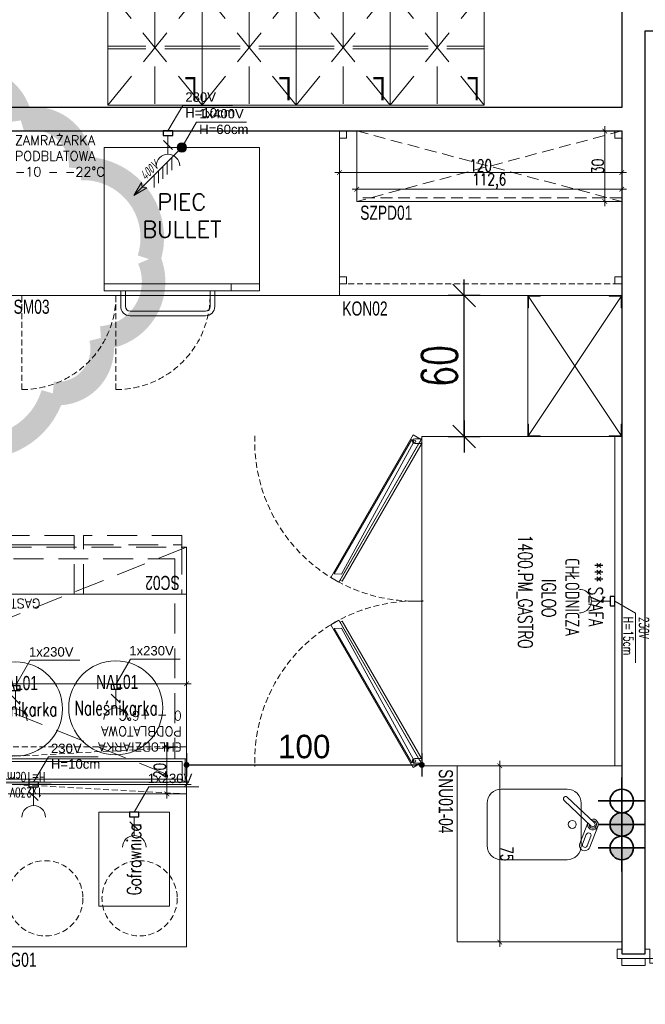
# Model space of a CAD drawing. Header units: millimetres. Extents: x 6161 to 8965, y -9035 to -5431.
# Tile 96 of 256: x 7544 to 7810, y -7390 to -6971. Entities that reach past the tile are written whole.
import ezdxf

# ---------------------------------------------------------------- set-up
doc = ezdxf.new("R2010")
doc.units = ezdxf.units.MM
for name, pattern in [('DASH', [0.75, 0.5, -0.25]), ('DASHED', [19.05, 12.7, -6.35]), ('DASHED2', [0.375, 0.25, -0.125]), ('HIDDEN', [0.375, 0.25, -0.125]), ('HIDDEN2', [4.7625, 3.175, -1.5875])]:
    doc.linetypes.add(name, pattern=pattern)
for name, color, linetype, lineweight in [('_A_ŚCIANY WEWNĘTRZNE', 7, 'Continuous', 13), ('CHLODNICTWO', 94, 'Continuous', 20), ('drzwi', 30, 'Continuous', 20), ('Gastronomia PKN ORLEN', 220, 'Continuous', 20), ('Instalacje elektryczne', 1, 'Continuous', 20), ('Instalacje Wod-Kan', 92, 'Continuous', 35), ('MEBLE PKN', 150, 'Continuous', 20), ('SelinAr_WYP_gastronomia', 242, 'Continuous', 18), ('URZADZENIA GASTRO', 242, 'Continuous', 20)]:
    doc.layers.add(name, color=color, linetype=linetype, lineweight=lineweight)
doc.layers.add('Indeksy_urządzeń_gastronomicznych', color=242, linetype='Continuous')
doc.layers.add('Ściany', color=7, linetype='Continuous')
doc.styles.add('Arch-Dim', font='romans.shx', dxfattribs={"width": 0.75})
doc.styles.add('cebart', font='isocpeur.ttf', dxfattribs={"width": 0.7, "oblique": 15, "height": 10})
doc.styles.add('dwg_wymiary 50', font='romans.shx', dxfattribs={"width": 0.7, "height": 15})
doc.styles.add('JACEK_07', font='SIMPLEX.SHX', dxfattribs={"width": 0.7})
doc.styles.add('PL_D50', font='GOTHIC.TTF', dxfattribs={"height": 10})
doc.styles.add('RomanS', font='romans.shx')
doc.styles.add('SIMPLEX 7', font='SIMPLEX.SHX', dxfattribs={"height": 7})
doc.styles.get("Standard").update_dxf_attribs({"font": 'arial.ttf'})
doc.styles.add('text', font='romans.shx')
doc.dimstyles.new('1-50', dxfattribs={"dimtxt": 15, "dimasz": 0.8, "dimexe": 1.25, "dimexo": 0.625, "dimgap": 3, "dimtad": 1, "dimdec": 0, "dimrnd": 0.5, "dimtxsty": 'dwg_wymiary 50', "dimblk": 'dwg_dimtick', "dimcen": 8, "dimse1": 1, "dimse2": 1, "dimclrd": 7, "dimclrt": 7, "dimadec": 0, "dimazin": 0, "dimtfac": 1, "dimtdec": 0, "dimtmove": 0, "dimatfit": 3, "dimldrblk": 'DOT', "dimfxl": 0, "dimarcsym": 0})
doc.dimstyles.new('PLANCO D50', dxfattribs={"dimscale": 0.5, "dimtxt": 10, "dimasz": 5, "dimexe": 10, "dimexo": 15, "dimgap": 5, "dimtad": 1, "dimdec": 0, "dimrnd": 0.5, "dimzin": 12, "dimtxsty": 'PL_D50', "dimblk": 'DOT', "dimcen": 1.25, "dimadec": 0, "dimazin": 0, "dimtfac": 1, "dimtdec": 0, "dimtmove": 1, "dimatfit": 3, "dimldrblk": 'DOT', "dimfxl": 0, "dimarcsym": 0})
doc.dimstyles.new('wymiary 10', dxfattribs={"dimscale": 2, "dimtxt": 2.5, "dimasz": 1, "dimexe": 1, "dimexo": 2.5, "dimgap": 0.25, "dimtad": 1, "dimdec": 1, "dimzin": 9, "dimtxsty": 'Arch-Dim', "dimblk": 'ARCHTICK', "dimcen": 1, "dimdle": 1, "dimclrd": 256, "dimclre": 256, "dimclrt": 256, "dimadec": 0, "dimazin": 0, "dimtfac": 1, "dimtdec": 1, "dimtofl": 0, "dimtmove": 1, "dimatfit": 3, "dimldrblk": 'NONE', "dimfxl": 0, "dimtolj": 1, "dimtzin": 0, "dimarcsym": 0})

# ---------------------------------------------------------------- blocks, each defined once
blk = doc.blocks.new('*U48')
blk.add_lwpolyline([(4, 7), (4, 10), (6, 10), (6, 100), (4, 100), (4, 103), (2, 103), (2, 7)], close=True)
at = {"color": 7}
blk.add_lwpolyline([(50, 25), (50, -25)], dxfattribs=at)
for points in [[(-2, -5), (0, -5), (0, 5), (-2, 5), (-2, 7), (2, 7), (2, 5), (2, -7), (-2, -7), (-2, -5)], [(2, 5), (5, 5), (5, -5), (2, -5)], [(98, 5), (95, 5), (95, -5), (98, -5)], [(102, -5), (100, -5), (100, 5), (102, 5), (102, 7), (98, 7), (98, 5), (98, -7), (102, -7), (102, -5)]]:
    blk.add_lwpolyline(points)
at = {"linetype": 'DASHED'}
blk.add_arc((2, 7), 96, 360, 90, dxfattribs=at)
at = {"color": 7, "insert": (50, 0), "char_height": 10, "width": 10, "attachment_point": 5, "rotation": 90, "style": 'JACEK_07'}
blk.add_mtext('90\\P200', dxfattribs=at)
blk = doc.blocks.new('*U596')
at = {"color": 252, "linetype": 'HIDDEN2', "lineweight": 0, "ltscale": 5, "true_color": 0x969696}
for p, q in [((40, 0), (0, -49)), ((0, 0), (40, -49)), ((40, 0), (80, -49)), ((80, 0), (40, -49)), ((80, 0), (120, -49)), ((120, 0), (80, -49)), ((120, 0), (160, -49)), ((160, 0), (120, -49)), ((20, -0.5), (20, -48.5)), ((60, -0.5), (60, -48.5)), ((100, -0.5), (100, -48.5)), ((140, -0.5), (140, -48.5)), ((0, -24), (40, -24)), ((0, -25), (40, -25)), ((40, -24), (80, -24)), ((40, -25), (80, -25)), ((80, -24), (120, -24)), ((80, -25), (120, -25)), ((120, -24), (160, -24)), ((120, -25), (160, -25))]:
    blk.add_line(p, q, dxfattribs=at)
at = {"linetype": 'Continuous', "lineweight": 0, "flags": 128}
for points in [[(40, -49), (40, 0), (0, 0), (0, -49)], [(80, -49), (80, 0), (40, 0), (40, -49)], [(120, -49), (120, 0), (80, 0), (80, -49)], [(160, -49), (160, 0), (120, 0), (120, -49)]]:
    blk.add_lwpolyline(points, close=True, dxfattribs=at)
at = {"width": 40, "attachment_point": 1, "style": 'JACEK_07'}
for s, insert, char_height in [('{\\fArial|b0|i0|c238|p34;L}', (2, -2), 10), ('{\\fArial|b0|i0|c238|p34;L}', (42, -2), 10), ('{\\fArial|b0|i0|c238|p34;L}', (82, -2), 10), ('{\\fArial|b0|i0|c238|p34;L}', (122, -2), 10), ('\\pi5.58333;{\\W0.5;MZ-SU-04}', (0, -50), 7), ('\\pi5.58333;{\\W0.5;MZ-SU-04}', (40, -50), 7), ('\\pi5.58333;{\\W0.5;MZ-SU-04}', (80, -50), 7), ('\\pi5.58333;{\\W0.5;MZ-SU-04}', (120, -50), 7)]:
    blk.add_mtext(s, dxfattribs=dict(at, insert=insert, char_height=char_height))
blk = doc.blocks.new('*U600')
at = {"color": 252, "linetype": 'HIDDEN2', "lineweight": 0, "ltscale": 5, "true_color": 0x969696}
for p, q in [((40, 0), (0, -49)), ((0, 0), (40, -49)), ((40, 0), (80, -49)), ((80, 0), (40, -49)), ((80, 0), (120, -49)), ((120, 0), (80, -49)), ((120, 0), (160, -49)), ((160, 0), (120, -49)), ((20, -0.5), (20, -48.5)), ((60, -0.5), (60, -48.5)), ((100, -0.5), (100, -48.5)), ((140, -0.5), (140, -48.5)), ((0, -24), (40, -24)), ((0, -25), (40, -25)), ((40, -24), (80, -24)), ((40, -25), (80, -25)), ((80, -24), (120, -24)), ((80, -25), (120, -25)), ((120, -24), (160, -24)), ((120, -25), (160, -25))]:
    blk.add_line(p, q, dxfattribs=at)
at = {"linetype": 'Continuous', "lineweight": 0, "flags": 128}
for points in [[(40, -49), (40, 0), (0, 0), (0, -49)], [(80, -49), (80, 0), (40, 0), (40, -49)], [(120, -49), (120, 0), (80, 0), (80, -49)], [(160, -49), (160, 0), (120, 0), (120, -49)]]:
    blk.add_lwpolyline(points, close=True, dxfattribs=at)
at = {"width": 40, "attachment_point": 1, "style": 'JACEK_07'}
for s, insert, char_height in [('{\\fArial|b0|i0|c238|p34;L}', (2, -2), 10), ('{\\fArial|b0|i0|c238|p34;L}', (42, -2), 10), ('{\\fArial|b0|i0|c238|p34;L}', (82, -2), 10), ('{\\fArial|b0|i0|c238|p34;L}', (122, -2), 10), ('\\pi5.58333;{\\W0.5;MZ-SU-04}', (0, -50), 7), ('\\pi5.58333;{\\W0.5;MZ-SU-04}', (40, -50), 7), ('\\pi5.58333;{\\W0.5;MZ-SU-04}', (80, -50), 7), ('\\pi5.58333;{\\W0.5;MZ-SU-04}', (120, -50), 7)]:
    blk.add_mtext(s, dxfattribs=dict(at, insert=insert, char_height=char_height))
blk = doc.blocks.new('gn-230')
at = {"layer": 'Instalacje elektryczne'}
for p, q in [((-4, 0), (-19.8, 0)), ((-15.65, -3.75), (-8.15, 3.75))]:
    blk.add_line(p, q, dxfattribs=at)
at = {"layer": 'Instalacje elektryczne', "lineweight": 30}
blk.add_lwpolyline([(-4, -4), (0, -4), (0, 4), (-4, 4)], close=True, dxfattribs=at)
at = {"layer": 'Instalacje elektryczne'}
blk.add_arc((-29.8, 0), 10, 270, 90, dxfattribs=at)
blk = doc.blocks.new('*U330')
blk.add_lwpolyline([(0, 0), (0, -70), (140, -70), (140, 0), (0, 0)], close=True)
at = {"linetype": 'HIDDEN', "ltscale": 10}
for points in [[(5, -70), (5, -110, 0.414214), (45, -70)], [(45, -70), (45, -110, 0.414214), (85, -70)]]:
    blk.add_lwpolyline(points, format="xyb", dxfattribs=at)
at = {"layer": 'Instalacje elektryczne'}
blk.add_lwpolyline([(67.1, 0), (73.35, 10.83), (94.52, 10.83)], dxfattribs=at)
at = {"layer": 'Instalacje elektryczne', "xscale": 0.5, "yscale": 0.5, "zscale": 0.5, "rotation": 90}
blk.add_blockref('gn-230', (67.1, 0), dxfattribs=at)
at = {"color": 242, "insert": (2, -2), "char_height": 5, "width": 58.8906, "attachment_point": 1, "style": 'text'}
blk.add_mtext('{\\H0.8x;ZAMRAŻARKA\\PPODBLATOWA\\P-10 - -22%%DC}', dxfattribs=at)
at = {"layer": 'Indeksy_urządzeń_gastronomicznych', "color": 242, "insert": (1.46, -71.77), "char_height": 6, "width": 20.4806, "attachment_point": 1, "style": 'JACEK_07'}
blk.add_mtext('{\\fArial|b0|i0|c238|p34;SM03}', dxfattribs=at)
at = {"layer": 'Instalacje elektryczne', "insert": (74.46, 16.39), "char_height": 4, "width": 32.4538, "attachment_point": 1}
blk.add_mtext('230V\\PH=10cm', dxfattribs=at)
blk = doc.blocks.new('NAL01-Naleśnikarka')
blk.add_circle((0, 0), 20)
at = {"layer": 'Instalacje elektryczne'}
blk.add_lwpolyline([(0, 9.9), (6.25, 20.73), (27.42, 20.73)], dxfattribs=at)
at = {"layer": 'Instalacje elektryczne', "xscale": 0.5, "yscale": 0.5, "zscale": 0.5, "rotation": 90}
blk.add_blockref('gn-230', (0, 9.9), dxfattribs=at)
at = {"color": 242, "insert": (0.14, -0.07), "char_height": 6, "width": 39.1928, "attachment_point": 5, "style": 'JACEK_07'}
blk.add_mtext('Naleśnikarka', dxfattribs=at)
at = {"layer": 'Indeksy_urządzeń_gastronomicznych', "color": 242, "insert": (-8.34, 14.03), "char_height": 6, "width": 20.4806, "attachment_point": 1, "style": 'JACEK_07'}
blk.add_mtext('{\\fArial|b0|i0|c238|p34;NAL01}', dxfattribs=at)
at = {"layer": 'Instalacje elektryczne', "insert": (5.73, 26.28), "char_height": 4, "width": 32.4538, "attachment_point": 1}
blk.add_mtext('1x230V', dxfattribs=at)
blk = doc.blocks.new('_ArchTick')
at = {"color": 0, "linetype": 'ByBlock', "const_width": 0.15}
blk.add_lwpolyline([(-0.5, -0.5), (0.5, 0.5)], dxfattribs=at)
blk = doc.blocks.new('*D625')
at = {"lineweight": -2, "transparency": 16777216}
for p, q in [((360, 10), (354.62, 10)), ((356.62, 12), (356.62, -12)), ((360, -10), (354.62, -10))]:
    blk.add_line(p, q, dxfattribs=at)
at = {"layer": 'Defpoints', "color": 0, "transparency": 16777216}
for p in [(365, 10), (356.62, -10), (365, -10)]:
    blk.add_point(p, dxfattribs=at)
at = {"lineweight": -2, "transparency": 16777216, "xscale": 2, "yscale": 2, "zscale": 2}
for p, rotation in [((356.62, 10), 90), ((356.62, -10), 270)]:
    blk.add_blockref('_ArchTick', p, dxfattribs=dict(at, rotation=rotation))
at = {"transparency": 16777216, "insert": (353.62, 0), "char_height": 5, "attachment_point": 5, "rotation": 90, "style": 'Arch-Dim'}
blk.add_mtext('\\A1;20', dxfattribs=at)
blk = doc.blocks.new('_None', base_point=(2.5, 0))
blk = doc.blocks.new('*D626')
at = {"lineweight": -2, "transparency": 16777216}
for p, q in [((0, -5), (0, -4.03)), ((365, -5), (365, -4.03)), ((367, -6.03), (-2, -6.03))]:
    blk.add_line(p, q, dxfattribs=at)
at = {"layer": 'Defpoints', "color": 0, "transparency": 16777216}
for p in [(0, -6.03), (0, -10), (365, -10)]:
    blk.add_point(p, dxfattribs=at)
at = {"lineweight": -2, "transparency": 16777216, "xscale": 2, "yscale": 2, "zscale": 2, "rotation": 180}
blk.add_blockref('_ArchTick', (0, -6.03), dxfattribs=at)
at = {"lineweight": -2, "transparency": 16777216, "xscale": 2, "yscale": 2, "zscale": 2}
blk.add_blockref('_ArchTick', (365, -6.03), dxfattribs=at)
at = {"transparency": 16777216, "insert": (182.5, -3.03), "char_height": 5, "attachment_point": 5, "style": 'Arch-Dim'}
blk.add_mtext('\\A1;365', dxfattribs=at)
blk = doc.blocks.new('*D427')
at = {"lineweight": -2, "transparency": 16777216}
for p, q in [((0, -65), (0, -49.84)), ((75, -65), (75, -49.84)), ((-2, -51.84), (77, -51.84))]:
    blk.add_line(p, q, dxfattribs=at)
at = {"layer": 'Defpoints', "color": 0, "transparency": 16777216}
for p in [(75, -51.84), (0, -70), (75, -70)]:
    blk.add_point(p, dxfattribs=at)
at = {"lineweight": -2, "transparency": 16777216, "xscale": 2, "yscale": 2, "zscale": 2, "rotation": 180}
blk.add_blockref('_ArchTick', (0, -51.84), dxfattribs=at)
at = {"lineweight": -2, "transparency": 16777216, "xscale": 2, "yscale": 2, "zscale": 2}
blk.add_blockref('_ArchTick', (75, -51.84), dxfattribs=at)
at = {"transparency": 16777216, "insert": (37.5, -48.84), "char_height": 5, "attachment_point": 5, "style": 'Arch-Dim'}
blk.add_mtext('\\A1;75', dxfattribs=at)
blk = doc.blocks.new('Woda_ciepla')
for p, q in [((0, -10), (0, 10)), ((0, 0), (0, 10)), ((10, 0), (-10, 0))]:
    blk.add_line(p, q)
blk.add_circle((0, 0), 5)
blk = doc.blocks.new('Odplyw_wody')
blk.add_hatch(color=256).paths.add_polyline_path([(0, 5, -1), (0, -5, -1)])
for p, q in [((0, -10), (0, 10)), ((10, 0), (-10, 0))]:
    blk.add_line(p, q)
blk.add_circle((0, 0), 5)
blk = doc.blocks.new('Woda_zimna')
blk.add_hatch(color=256).paths.add_polyline_path([(0, 5, -0.414214), (5, 0), (-5, 0, -0.414214)])
for p, q in [((0, -10), (0, 10)), ((10, 0), (-10, 0))]:
    blk.add_line(p, q)
blk.add_circle((0, 0), 5)
blk = doc.blocks.new('Gofrownica')
blk.add_lwpolyline([(0, 0), (40, 0), (40, -30), (0, -30)], close=True)
at = {"color": 242, "insert": (20, -15), "char_height": 6, "width": 40, "attachment_point": 5, "style": 'JACEK_07'}
blk.add_mtext('Gofrownica', dxfattribs=at)
blk = doc.blocks.new('A$Cdb205004')
at = {"layer": 'Instalacje elektryczne'}
blk.add_lwpolyline([(-12.22, -14.04), (-5.97, -3.21), (15.2, -3.21)], dxfattribs=at)
at = {"layer": 'Instalacje elektryczne', "xscale": 0.5, "yscale": 0.5, "zscale": 0.5, "rotation": 90}
blk.add_blockref('gn-230', (-12.22, -14.04), dxfattribs=at)
at = {"layer": 'Instalacje elektryczne', "insert": (-6.49, 2.35), "char_height": 4, "width": 32.4538, "attachment_point": 1}
blk.add_mtext('1x230V', dxfattribs=at)
blk = doc.blocks.new('K-400')
at = {"layer": 'Instalacje elektryczne'}
h = blk.add_hatch(color=256, dxfattribs=at)
h.paths.add_polyline_path([(40.76, 40.76), (33.87, 33.87), (34.29, 29.72)])
h.paths.add_polyline_path([(29.72, 34.29), (33.87, 33.87), (40.76, 40.76)])
blk.add_hatch(color=256, dxfattribs=at).paths.add_polyline_path([(3.96, 0, 1), (-3.96, 0, 1)])
for p, q in [((0, 0), (40.76, 40.76)), ((23.56, 34.17), (23.56, 23.56)), ((40.76, 40.76), (29.72, 34.29)), ((29.72, 34.29), (33.87, 33.87)), ((34.29, 29.72), (33.87, 33.87)), ((40.76, 40.76), (34.29, 29.72)), ((16.11, 26.71), (16.11, 16.11)), ((19.83, 30.44), (19.83, 19.83)), ((8.65, 19.26), (8.65, 8.65)), ((12.38, 22.99), (12.38, 12.38))]:
    blk.add_line(p, q, dxfattribs=at)
blk.add_circle((0, 0), 3.96, dxfattribs=at)
at = {"layer": 'Instalacje elektryczne', "style": 'cebart', "oblique": 15, "width": 0.7}
blk.add_text('400V', height=8, rotation=225, dxfattribs=at).set_placement((30.91, 28.38))
blk = doc.blocks.new('A$C300fd141')
for p, q in [((-12.66, -2.62), (-12.66, -9.22)), ((-10.66, -2.62), (-10.66, -9.22)), ((25.34, -9.22), (25.34, -2.62)), ((27.34, -9.22), (27.34, -2.62)), ((-8.66, -11.22), (23.34, -11.22)), ((-8.66, -13.22), (23.34, -13.22))]:
    blk.add_line(p, q)
blk.add_lwpolyline([(-19.66, 58.38), (46.34, 58.38), (46.34, -2.62), (-19.66, -2.62), (-19.66, 58.38)])
for points in [[(-19.66, -2.62), (46.34, -2.62), (46.34, 0.38), (-19.66, 0.38)], [(46.34, -2.62), (34.34, -2.62), (34.34, 0.38), (46.34, 0.38)]]:
    blk.add_lwpolyline(points, close=True)
for centre, radius, start, end in [((-8.66, -9.22), 4, 180, 270), ((-8.66, -9.22), 2, 180, 270), ((23.34, -9.22), 4, 270, 0), ((23.34, -9.22), 2, 270, 0)]:
    blk.add_arc(centre, radius, start, end)
at = {"layer": 'Instalacje elektryczne'}
blk.add_lwpolyline([(13.34, 58.38), (19.59, 69.21), (40.76, 69.21)], dxfattribs=at)
at = {"layer": 'Instalacje elektryczne', "xscale": 0.5, "yscale": 0.5, "zscale": 0.5, "rotation": 180}
blk.add_blockref('K-400', (13.34, 58.38), dxfattribs=at)
at = {"color": 242, "insert": (13.34, 29.38), "char_height": 7, "width": 66, "attachment_point": 5, "style": 'SIMPLEX 7'}
blk.add_mtext('PIEC\\PBULLET', dxfattribs=at)
at = {"layer": 'Instalacje elektryczne', "insert": (20.7, 74.76), "char_height": 4, "width": 32.4538, "attachment_point": 1}
blk.add_mtext('1x400V\\PH=60cm', dxfattribs=at)
blk = doc.blocks.new('*D800')
at = {"lineweight": -2, "transparency": 16777216}
for p, q in [((0, -5), (0, -19.68)), ((120, -5), (120, -19.68)), ((-2, -17.68), (122, -17.68))]:
    blk.add_line(p, q, dxfattribs=at)
at = {"layer": 'Defpoints', "color": 0, "transparency": 16777216}
for p in [(0, 0), (120, 0), (120, -17.68)]:
    blk.add_point(p, dxfattribs=at)
at = {"lineweight": -2, "transparency": 16777216, "xscale": 2, "yscale": 2, "zscale": 2, "rotation": 180}
blk.add_blockref('_ArchTick', (0, -17.68), dxfattribs=at)
at = {"lineweight": -2, "transparency": 16777216, "xscale": 2, "yscale": 2, "zscale": 2}
blk.add_blockref('_ArchTick', (120, -17.68), dxfattribs=at)
at = {"transparency": 16777216, "insert": (60, -14.68), "char_height": 5, "attachment_point": 5, "style": 'Arch-Dim'}
blk.add_mtext('\\A1;120', dxfattribs=at)
blk = doc.blocks.new('*U802')
at = {"color": 1}
blk.add_lwpolyline([(0, -3), (5.14, 5.9), (26.28, 5.9)], dxfattribs=at)
at = {"color": 9, "linetype": 'DASH', "ltscale": 5, "true_color": 0xbdbdbd}
blk.add_lwpolyline([(70, -3), (70, 0), (-70, 0), (-70, -3)], dxfattribs=at)
blk.add_lwpolyline([(-70, -3), (70, -3), (70, -85), (-70, -85)], close=True)
at = {"color": 0}
for points in [[(-70.73, -88.73), (-10.11, -123.73), (-8.11, -120.27), (-68.73, -85.27)], [(-67.37, -84.9), (-8.48, -118.9), (-8.98, -119.77), (-67.87, -85.77)], [(70.73, -88.73), (10.11, -123.73), (8.11, -120.27), (68.73, -85.27)], [(67.37, -84.9), (8.48, -118.9), (8.98, -119.77), (67.87, -85.77)], [(-11.59, -122.3), (-68.75, -89.3), (-67.41, -88.48), (-11.52, -119.17)], [(11.59, -122.3), (68.75, -89.3), (67.41, -88.49), (11.52, -119.17)]]:
    blk.add_lwpolyline(points, close=True, dxfattribs=at)
for points in [[(-69, -85), (-69, -88, 1), (-67, -88), (-67, -85)], [(69, -85), (69, -88, -1), (67, -88), (67, -85)]]:
    blk.add_lwpolyline(points, format="xyb", dxfattribs=at)
for centre in [(-68, -88), (68, -88)]:
    blk.add_circle(centre, 0.5, dxfattribs=at)
at = {"color": 9, "linetype": 'DASH', "ltscale": 5, "true_color": 0xbdbdbd}
for centre, start, end in [((-68, -88), 268.0245, 2.9625), ((68, -88), 177.0363, 271.9743)]:
    blk.add_arc(centre, 68.03, start, end, dxfattribs=at)
at = {"color": 1, "xscale": 0.5, "yscale": 0.5, "zscale": 0.5, "rotation": 89.99941062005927}
blk.add_blockref('gn-230', (0, -3), dxfattribs=at)
at = {"color": 1, "insert": (6.69, 11.46), "char_height": 4, "width": 32.4538, "attachment_point": 1, "rotation": 359.9994, "style": 'RomanS'}
blk.add_mtext('{\\W0.7;230V\\PH=15cm}', dxfattribs=at)
at = {"color": 0, "insert": (-71.86, -8), "char_height": 6, "width": 141.8646, "attachment_point": 1, "rotation": 359.9994, "style": 'JACEK_07'}
blk.add_mtext('\\pi55.26564;***{\\H0.66667x; }SZAFA\\P\\pi53.5323;CHŁODNICZA \\P\\pi62.5323;IGLOO\\P\\pi43.6323;1400.PM_GASTRO', dxfattribs=at)
blk = doc.blocks.new('MZ-SM-02')
for p, q in [((0, 0), (60, -40)), ((60, 0), (0, -40))]:
    blk.add_line(p, q)
at = {"flags": 128}
for points in [[(0, 0), (60, 0), (60, -40), (0, -40)], [(0.3, -5.3), (0.3, -0.3), (5.3, -0.3), (5.3, 0), (0, 0), (0, -5.3)], [(59.7, -5.3), (59.7, -0.3), (54.7, -0.3), (54.7, 0), (60, 0), (60, -5.3)], [(0.3, -34.7), (0.3, -39.7), (5.3, -39.7), (5.3, -40), (0, -40), (0, -34.7)], [(59.7, -34.7), (59.7, -39.7), (54.7, -39.7), (54.7, -40), (60, -40), (60, -34.7)]]:
    blk.add_lwpolyline(points, close=True, dxfattribs=at)
at = {"color": 7, "style": 'JACEK_07', "width": 0.7, "flags": 2}
blk.add_attdef('MODEL', (11.79, -38.2), '', height=7, dxfattribs=at)
blk = doc.blocks.new('*D751')
at = {"lineweight": -2, "transparency": 16777216}
for p, q in [((0, -47.57), (0, -60.14)), ((250, -47.57), (250, -60.14)), ((-2, -58.14), (252, -58.14))]:
    blk.add_line(p, q, dxfattribs=at)
at = {"layer": 'Defpoints', "color": 0, "transparency": 16777216}
for p in [(0, -42.57), (250, -42.57), (250, -58.14)]:
    blk.add_point(p, dxfattribs=at)
at = {"lineweight": -2, "transparency": 16777216, "xscale": 2, "yscale": 2, "zscale": 2, "rotation": 180}
blk.add_blockref('_ArchTick', (0, -58.14), dxfattribs=at)
at = {"lineweight": -2, "transparency": 16777216, "xscale": 2, "yscale": 2, "zscale": 2}
blk.add_blockref('_ArchTick', (250, -58.14), dxfattribs=at)
at = {"transparency": 16777216, "insert": (125, -55.14), "char_height": 5, "attachment_point": 5, "style": 'Arch-Dim'}
blk.add_mtext('\\A1;250', dxfattribs=at)
blk = doc.blocks.new('*D752')
at = {"lineweight": -2, "transparency": 16777216}
for p, q in [((5, 0), (14.88, 0)), ((12.88, 2), (12.88, -102)), ((5, -100), (14.88, -100))]:
    blk.add_line(p, q, dxfattribs=at)
at = {"layer": 'Defpoints', "color": 0, "transparency": 16777216}
for p in [(0, 0), (0, -100), (12.88, -100)]:
    blk.add_point(p, dxfattribs=at)
at = {"lineweight": -2, "transparency": 16777216, "xscale": 2, "yscale": 2, "zscale": 2}
for p, rotation in [((12.88, 0), 90), ((12.88, -100), 270)]:
    blk.add_blockref('_ArchTick', p, dxfattribs=dict(at, rotation=rotation))
at = {"transparency": 16777216, "insert": (9.88, -50), "char_height": 5, "attachment_point": 5, "rotation": 90, "style": 'Arch-Dim'}
blk.add_mtext('\\A1;100', dxfattribs=at)
blk = doc.blocks.new('*D755')
at = {"lineweight": -2, "transparency": 16777216}
for p, q in [((105.42, 2), (105.42, -32)), ((107.62, 0), (103.42, 0)), ((107.62, -30), (103.42, -30))]:
    blk.add_line(p, q, dxfattribs=at)
at = {"layer": 'Defpoints', "color": 0, "transparency": 16777216}
for p in [(112.62, 0), (105.42, -30), (112.62, -30)]:
    blk.add_point(p, dxfattribs=at)
at = {"lineweight": -2, "transparency": 16777216, "xscale": 2, "yscale": 2, "zscale": 2}
for p, rotation in [((105.42, 0), 90), ((105.42, -30), 270)]:
    blk.add_blockref('_ArchTick', p, dxfattribs=dict(at, rotation=rotation))
at = {"transparency": 16777216, "insert": (102.42, -15), "char_height": 5, "attachment_point": 5, "rotation": 90, "style": 'Arch-Dim'}
blk.add_mtext('\\A1;30', dxfattribs=at)
blk = doc.blocks.new('*D756')
at = {"lineweight": -2, "transparency": 16777216}
for p, q in [((-2, -24.78), (114.62, -24.78)), ((0, -25), (0, -22.78)), ((112.62, -25), (112.62, -22.78))]:
    blk.add_line(p, q, dxfattribs=at)
at = {"layer": 'Defpoints', "color": 0, "transparency": 16777216}
for p in [(112.62, -24.78), (0, -30), (112.62, -30)]:
    blk.add_point(p, dxfattribs=at)
at = {"lineweight": -2, "transparency": 16777216, "xscale": 2, "yscale": 2, "zscale": 2, "rotation": 180}
blk.add_blockref('_ArchTick', (0, -24.78), dxfattribs=at)
at = {"lineweight": -2, "transparency": 16777216, "xscale": 2, "yscale": 2, "zscale": 2}
blk.add_blockref('_ArchTick', (112.62, -24.78), dxfattribs=at)
at = {"transparency": 16777216, "insert": (56.31, -21.3), "char_height": 5, "attachment_point": 5, "style": 'Arch-Dim'}
blk.add_mtext('\\A1;112,6', dxfattribs=at)
blk = doc.blocks.new('*U372')
blk.add_lwpolyline([(0, 0), (95, 0), (95, -70), (0, -70), (0, 0)])
at = {"color": 253, "linetype": 'DASHED', "true_color": 0xa3a3a3}
for points in [[(43.75, -70), (43.75, -91), (2, -91), (2, -70)], [(47.75, -70), (47.75, -91), (89.5, -91), (89.5, -70)], [(2, -91), (2, -95), (43.75, -95), (43.75, -91), (2, -91)], [(47.75, -91), (47.75, -95), (89.5, -95), (89.5, -91), (47.75, -91)]]:
    blk.add_lwpolyline(points, dxfattribs=at)
at = {"layer": 'Instalacje elektryczne'}
blk.add_lwpolyline([(85, 0), (78.75, 10.83), (57.58, 10.83)], dxfattribs=at)
at = {"layer": 'Instalacje elektryczne', "xscale": -0.5, "yscale": 0.5, "zscale": 0.5, "rotation": 270}
blk.add_blockref('gn-230', (85, 0), dxfattribs=at)
at = {"color": 242, "insert": (2, -2.95), "char_height": 5, "width": 58.8906, "attachment_point": 1, "style": 'text'}
blk.add_mtext('{\\H0.8x;CHŁODZIARKA PODBLATOWA\\P0 - +6%%DC}', dxfattribs=at)
at = {"insert": (93, -68), "char_height": 4, "width": 172.3315, "attachment_point": 9, "style": 'RomanS'}
blk.add_mtext('GASTROMAX', dxfattribs=at)
at = {"layer": 'Indeksy_urządzeń_gastronomicznych', "color": 242, "insert": (10.24, -74.81), "char_height": 6, "width": 20.4806, "attachment_point": 5, "style": 'JACEK_07'}
blk.add_mtext('{\\fArial|b0|i0|c238|p34;SC02}', dxfattribs=at)
at = {"layer": 'Instalacje elektryczne', "insert": (68.16, 11.05), "char_height": 4, "width": 21.1655, "attachment_point": 5, "style": 'JACEK_07'}
blk.add_mtext('1x230V\\PH=10cm', dxfattribs=at)
blk = doc.blocks.new('Szafka grzewcza na talerze ciąg gastro SG01')
blk.add_lwpolyline([(0, 0), (0, -70), (80, -70), (80, 0)], close=True)
at = {"linetype": 'DASH', "ltscale": 5}
for centre in [(19.96, -49.4), (60.04, -49.4)]:
    blk.add_circle(centre, 16, dxfattribs=at)
at = {"layer": 'Instalacje elektryczne'}
blk.add_lwpolyline([(15, 0), (21.25, 10.83), (42.42, 10.83)], dxfattribs=at)
at = {"layer": 'Instalacje elektryczne', "xscale": 0.5, "yscale": 0.5, "zscale": 0.5, "rotation": 90}
blk.add_blockref('gn-230', (15, 0), dxfattribs=at)
at = {"layer": 'Indeksy_urządzeń_gastronomicznych', "color": 242, "insert": (1.22, -72.53, 0), "char_height": 6, "width": 20.4806, "attachment_point": 1, "style": 'JACEK_07'}
blk.add_mtext('{\\fArial|b0|i0|c238|p34;SG01}', dxfattribs=at)
at = {"layer": 'Instalacje elektryczne', "insert": (22.36, 16.39), "char_height": 4, "width": 32.4538, "attachment_point": 1}
blk.add_mtext('230V\\PH=10cm', dxfattribs=at)
blk = doc.blocks.new('dwg_dimtick')
for p, q in [((-6.01, -6.01), (6.01, 6.01)), ((0, -8.5), (0, 8.5)), ((-8.5, 0), (8.5, 0))]:
    blk.add_line(p, q)
blk = doc.blocks.new('*D630')
at = {"color": 7, "lineweight": -2, "transparency": 16777216}
blk.add_line((7732.71, -7147.52), (7732.71, -7089.12), dxfattribs=at)
at = {"layer": 'Defpoints', "color": 0, "transparency": 16777216}
for p in [(7714.68, -7088.32), (7732.71, -7088.32), (7714.68, -7148.32)]:
    blk.add_point(p, dxfattribs=at)
at = {"color": 7, "lineweight": -2, "transparency": 16777216, "xscale": 0.8, "yscale": 0.8, "zscale": 0.8}
for p, rotation in [((7732.71, -7088.32), 90), ((7732.71, -7148.32), 270)]:
    blk.add_blockref('dwg_dimtick', p, dxfattribs=dict(at, rotation=rotation))
at = {"color": 7, "transparency": 16777216, "insert": (7722.21, -7118.32), "char_height": 15, "attachment_point": 5, "rotation": 90, "style": 'dwg_wymiary 50', "bg_fill": 3, "box_fill_scale": 1.1, "bg_fill_color": 256, "bg_fill_true_color": 13158600, "bg_fill_transparency": 0}
blk.add_mtext('60', dxfattribs=at)
blk = doc.blocks.new('_Dot')
at = {"color": 0, "linetype": 'ByBlock', "lineweight": -2}
blk.add_line((-0.5, 0), (-1, 0), dxfattribs=at)
at = {"color": 0, "linetype": 'ByBlock', "const_width": 0.5}
blk.add_lwpolyline([(-0.25, 0, 1), (0.25, 0, 1)], format="xyb", close=True, dxfattribs=at)
blk = doc.blocks.new('*D801')
at = {"color": 0, "lineweight": -2, "transparency": 16777216}
for p, q in [((7614.68, -7282.99), (7614.68, -7292.99)), ((7714.68, -7282.99), (7714.68, -7292.99)), ((7617.18, -7287.99), (7712.18, -7287.99))]:
    blk.add_line(p, q, dxfattribs=at)
at = {"layer": 'Defpoints', "color": 0, "transparency": 16777216}
for p in [(7714.68, -7148.32), (7614.68, -7215.34), (7714.68, -7287.99)]:
    blk.add_point(p, dxfattribs=at)
at = {"color": 0, "lineweight": -2, "transparency": 16777216, "xscale": 2.5, "yscale": 2.5, "zscale": 2.5, "rotation": 180}
blk.add_blockref('_Dot', (7614.68, -7287.99), dxfattribs=at)
at = {"color": 0, "lineweight": -2, "transparency": 16777216, "xscale": 2.5, "yscale": 2.5, "zscale": 2.5}
blk.add_blockref('_Dot', (7714.68, -7287.99), dxfattribs=at)
at = {"color": 0, "transparency": 16777216, "insert": (7664.68, -7280.24), "char_height": 10, "attachment_point": 5, "style": 'PL_D50'}
blk.add_mtext('100', dxfattribs=at)
blk = doc.blocks.new('*U624')
at = {"linetype": 'DASHED2', "ltscale": 10}
blk.add_lwpolyline([(0, 10), (0, -10), (365, -10), (365, 10), (0, 10), (365, -10), (0, -10), (365, 10)], dxfattribs=at)
at = {"color": 7, "insert": (0, 9), "char_height": 4, "width": 46.3968, "attachment_point": 1, "style": 'text'}
blk.add_mtext('\\pi1.86508;Blat wydawczy\\P\\pi4.34127;{\\H0.25x;gr. 50mm; wysokość górnej płaszczyzny=120cm}', dxfattribs=at)
at = {"layer": 'Indeksy_urządzeń_gastronomicznych', "color": 242, "insert": (1.52, -12.09), "char_height": 6, "width": 20.4806, "attachment_point": 1, "style": 'JACEK_07'}
blk.add_mtext('{\\fArial|b0|i0|c238|p34;BLT20-01}', dxfattribs=at)
dim = blk.add_linear_dim(base=(356.62, -10), p1=(365, 10), p2=(365, -10), angle=90, dimstyle='wymiary 10')
dim.commit()
dim.dimension.update_dxf_attribs({"geometry": '*D625', "text_midpoint": (353.62, 0)})
dim = blk.add_linear_dim(base=(0, -6.03), p1=(365, -10), p2=(0, -10), dimstyle='wymiary 10')
dim.commit()
dim.dimension.update_dxf_attribs({"geometry": '*D626', "text_midpoint": (182.5, -3.03)})
blk = doc.blocks.new('*U426')
for p, q in [((24.29, -11.61), (13.33, -23.15)), ((34.71, -13.59), (25.82, -10.15)), ((25.71, -12.97), (14.76, -24.51)), ((33.06, -17.86), (24.29, -14.47)), ((33.37, -16.65), (29.28, -15.07)), ((34.13, -14.69), (30.04, -13.11))]:
    blk.add_line(p, q)
blk.add_lwpolyline([(0, 0), (75, 0), (75, -70), (0, -70)], close=True)
blk.add_lwpolyline([(16, -17.26), (34, -17.26, -0.414214), (40, -23.26), (40, -51.26, -0.414214), (34, -57.26), (16, -57.26, -0.414214), (10, -51.26), (10, -23.26, -0.414214)], format="xyb", close=True)
blk.add_circle((25, -21.04), 1.69)
for centre, radius, start, end in [((25, -12.29), 2.29, 251.9178, 201.0494), ((25, -12.29), 1.62, 263.7549, 189.2123), ((25, -12.29), 0.983, 316.4836, 136.4836), ((29.66, -14.09), 1.05, 68.8835, 248.8835), ((33.89, -15.72), 2.29, 248.8831, 68.8835), ((33.75, -15.67), 1.05, 248.8831, 68.8835), ((14.04, -23.83), 0.983, 136.4836, 316.4836)]:
    blk.add_arc(centre, radius, start, end)
at = {"layer": 'Instalacje Wod-Kan', "rotation": 270}
for name, p in [('Woda_ciepla', (15, 0)), ('Odplyw_wody', (25, 0)), ('Woda_zimna', (35, 0))]:
    blk.add_blockref(name, p, dxfattribs=at)
at = {"layer": 'Indeksy_urządzeń_gastronomicznych', "color": 242, "insert": (1.46, -71.77), "char_height": 6, "width": 20.4806, "attachment_point": 1, "style": 'JACEK_07'}
blk.add_mtext('{\\fArial|b0|i0|c238|p34;SNU01-04}', dxfattribs=at)
dim = blk.add_linear_dim(base=(75, -51.84), p1=(0, -70), p2=(75, -70), dimstyle='wymiary 10')
dim.commit()
dim.dimension.update_dxf_attribs({"geometry": '*D427', "text_midpoint": (37.5, -48.84)})
blk = doc.blocks.new('*U799')
at = {"linetype": 'HIDDEN', "ltscale": 10}
blk.add_line((0, -65), (120, -65), dxfattribs=at)
for points in [[(0, -70), (120, -70), (120, 0), (0, 0)], [(0, 0), (3, 0), (3, -3), (0, -3)], [(120, 0), (117, 0), (117, -3), (120, -3)], [(0, -65), (3, -65), (3, -62), (0, -62)], [(120, -65), (117, -65), (117, -62), (120, -62)]]:
    blk.add_lwpolyline(points, close=True)
at = {"layer": 'Indeksy_urządzeń_gastronomicznych', "color": 242, "insert": (1.22, -72.53, 0), "char_height": 6, "width": 20.4806, "attachment_point": 1, "style": 'JACEK_07'}
blk.add_mtext('{\\fArial|b0|i0|c238|p34;KON02}', dxfattribs=at)
dim = blk.add_linear_dim(base=(120, -17.68), p1=(0, 0), p2=(120, 0), dimstyle='wymiary 10')
dim.commit()
dim.dimension.update_dxf_attribs({"geometry": '*D800', "text_midpoint": (60, -14.68)})
blk = doc.blocks.new('*U361')
at = {"linetype": 'DASHED'}
blk.add_lwpolyline([(0, 0), (250, 0), (250, -100), (0, -100), (0, 0), (250, -100), (250, 0), (0, -100)], dxfattribs=at)
blk.add_lwpolyline([(5, -5), (245, -5), (245, -90), (5, -90)], close=True, dxfattribs=at)
at = {"layer": 'Indeksy_urządzeń_gastronomicznych', "color": 242, "insert": (1.22, -14.94, 0), "char_height": 6, "width": 20.4806, "attachment_point": 1, "style": 'JACEK_07'}
blk.add_mtext('{\\fArial|b0|i0|c238|p34;OKPWN03}', dxfattribs=at)
dim = blk.add_linear_dim(base=(12.88, -100), p1=(0, 0), p2=(0, -100), angle=90, dimstyle='wymiary 10')
dim.commit()
dim.dimension.update_dxf_attribs({"geometry": '*D752', "text_midpoint": (9.88, -50)})
dim = blk.add_linear_dim(base=(250, -58.14), p1=(0, -42.57), p2=(250, -42.57), dimstyle='wymiary 10')
dim.commit()
dim.dimension.update_dxf_attribs({"geometry": '*D751', "text_midpoint": (125, -55.14)})
blk = doc.blocks.new('*U370')
at = {"linetype": 'DASHED2', "ltscale": 20}
blk.add_line((112.62, 0), (0, -30), dxfattribs=at)
blk.add_line((112.62, 0), (0, -30), dxfattribs=at)
blk.add_lwpolyline([(0, 0), (112.62, 0), (112.62, -30), (0, -30)], close=True)
blk.add_lwpolyline([(0, 0), (112.62, 0), (112.62, -30), (0, -30)], close=True)
blk.add_lwpolyline([(0, 0), (112.62, -30)], dxfattribs=at)
blk.add_lwpolyline([(0, -30), (112.62, -30), (112.62, -28.5), (0, -28.5)], close=True, dxfattribs=at)
at = {"layer": 'Indeksy_urządzeń_gastronomicznych', "color": 242, "insert": (1.46, -31.77), "char_height": 6, "width": 20.4806, "attachment_point": 1, "style": 'JACEK_07'}
blk.add_mtext('{\\fArial|b0|i0|c238|p34;SZPD01}', dxfattribs=at)
dim = blk.add_linear_dim(base=(105.42, -30), p1=(112.62, 0), p2=(112.62, -30), angle=90, dimstyle='wymiary 10')
dim.commit()
dim.dimension.update_dxf_attribs({"geometry": '*D755', "text_midpoint": (102.42, -15)})
dim = blk.add_linear_dim(base=(112.62, -24.78), p1=(0, -30), p2=(112.62, -30), dimstyle='wymiary 10')
dim.commit()
dim.dimension.update_dxf_attribs({"geometry": '*D756', "text_midpoint": (56.31, -21.3)})

msp = doc.modelspace()

# ---------------------------------------------------------------- linework, layer by layer
at = {"color": 1, "const_width": 10}
msp.add_lwpolyline([(7508.84, -7146.73, 0.520567), (7557.84, -7129.95, 0.520567), (7557.84, -7129.95, 0.520567), (7578.25, -7106.37, 0.520567), (7578.25, -7106.37, 0.520567), (7598.67, -7072.81, 0.520567), (7598.67, -7072.81, 0.520567), (7569.63, -7034.26, 0.520567), (7569.63, -7034.26, 0.520567), (7544.23, -7013.85, 0.520567), (7544.23, -7013.85, 0.520567), (7514.28, -6998.43, 0.520567)], format="xyb", dxfattribs=at)
at = {"layer": '_A_ŚCIANY WEWNĘTRZNE', "ltscale": 20}
msp.add_lwpolyline([(7614.05, -7295.34), (7169.68, -7295.34), (7169.68, -7285.34), (7614.05, -7285.34)], close=True, dxfattribs=at)
at = {"layer": '_A_ŚCIANY WEWNĘTRZNE', "color": 251, "linetype": 'Continuous'}
msp.add_lwpolyline([(7612.8, -7294.09), (7170.93, -7294.09), (7170.93, -7286.59), (7612.8, -7286.59)], close=True, dxfattribs=at)
at = {"layer": 'Ściany'}
for points in [[(8273.24, -6705.3), (7949.67, -6705.3), (7949.67, -6801.25), (7929.67, -6801.25), (7929.67, -6811.25), (7949.67, -6811.25), (7949.67, -6965.74), (7809.67, -6965.74), (7809.67, -6811.25), (7829.67, -6811.25), (7829.67, -6801.25), (7809.67, -6801.25), (7809.67, -6794.85), (7799.67, -6794.85), (7799.67, -7008.32), (7524.03, -7008.32)], [(6588.83, -7205.32), (6787.85, -7205.32), (6787.85, -7018.32), (7799.67, -7018.32), (7799.67, -7368.32), (7809.68, -7368.32), (7809.67, -6975.74), (8273.24, -6975.74)]]:
    msp.add_lwpolyline(points, dxfattribs=at)

# ---------------------------------------------------------------- block references
msp.add_blockref('A$Cdb205004', (7604.67, -7294.09))
at = {"layer": 'CHLODNICTWO'}
for name, p in [('*U330', (7539.68, -7018.32)), ('*U799', (7679.68, -7018.32)), ('*U370', (7687.04, -7018.32)), ('*U624', (7249.68, -7290.34)), ('Szafka grzewcza na talerze ciąg gastro SG01', (7534.68, -7295.34))]:
    msp.add_blockref(name, p, dxfattribs=at)
for name, p, rotation in [('*U802', (7799.68, -7218.32), 269.9994106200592), ('*U372', (7614.68, -7285.34), 180), ('*U426', (7799.68, -7288.32), 270)]:
    msp.add_blockref(name, p, dxfattribs=dict(at, rotation=rotation))
at = {"layer": 'drzwi', "rotation": 270}
msp.add_blockref('*U48', (7804.67, -7368.32), dxfattribs=at)
at = {"layer": 'Gastronomia PKN ORLEN'}
msp.add_blockref('*U361', (7364.68, -7195.34), dxfattribs=at)
at = {"layer": 'MEBLE PKN'}
for name, p, rotation in [('*U596', (7799.67, -6798.32), 270), ('*U600', (7741.25, -7007.32), 180), ('MZ-SM-02', (7759.68, -7148.32), 90)]:
    msp.add_blockref(name, p, dxfattribs=dict(at, rotation=rotation))
at = {"layer": 'SelinAr_WYP_gastronomia'}
msp.add_blockref('A$C300fd141', (7599.34, -7083.73), dxfattribs=at)
at = {"layer": 'URZADZENIA GASTRO'}
for p in [(7584.57, -7263.71), (7541.94, -7264.19)]:
    msp.add_blockref('NAL01-Naleśnikarka', p, dxfattribs=at)
at = {"layer": 'URZADZENIA GASTRO', "rotation": 90}
msp.add_blockref('Gofrownica', (7577.45, -7348.13), dxfattribs=at)

# ---------------------------------------------------------------- next in the draw order: dimensions: what is measured, and where the dimension line sits
dim = msp.add_linear_dim(base=(7732.71, -7088.32), p1=(7714.68, -7148.32), p2=(7714.68, -7088.32), angle=90, dimstyle='1-50', override={"dimfxl": 20, "dimfxlon": 1, "dimtfill": 1})
dim.commit()
dim.dimension.update_dxf_attribs({"geometry": '*D630', "text_midpoint": (7722.21, -7118.32)})

# ---------------------------------------------------------------- next in the draw order: dimensions: what is measured, and where the dimension line sits
dim = msp.add_linear_dim(base=(7714.68, -7287.99), p1=(7614.68, -7215.34), p2=(7714.68, -7148.32), dimstyle='PLANCO D50')
dim.commit()
dim.dimension.update_dxf_attribs({"geometry": '*D801', "text_midpoint": (7664.68, -7280.24)})

doc.saveas('drawing.dxf')
